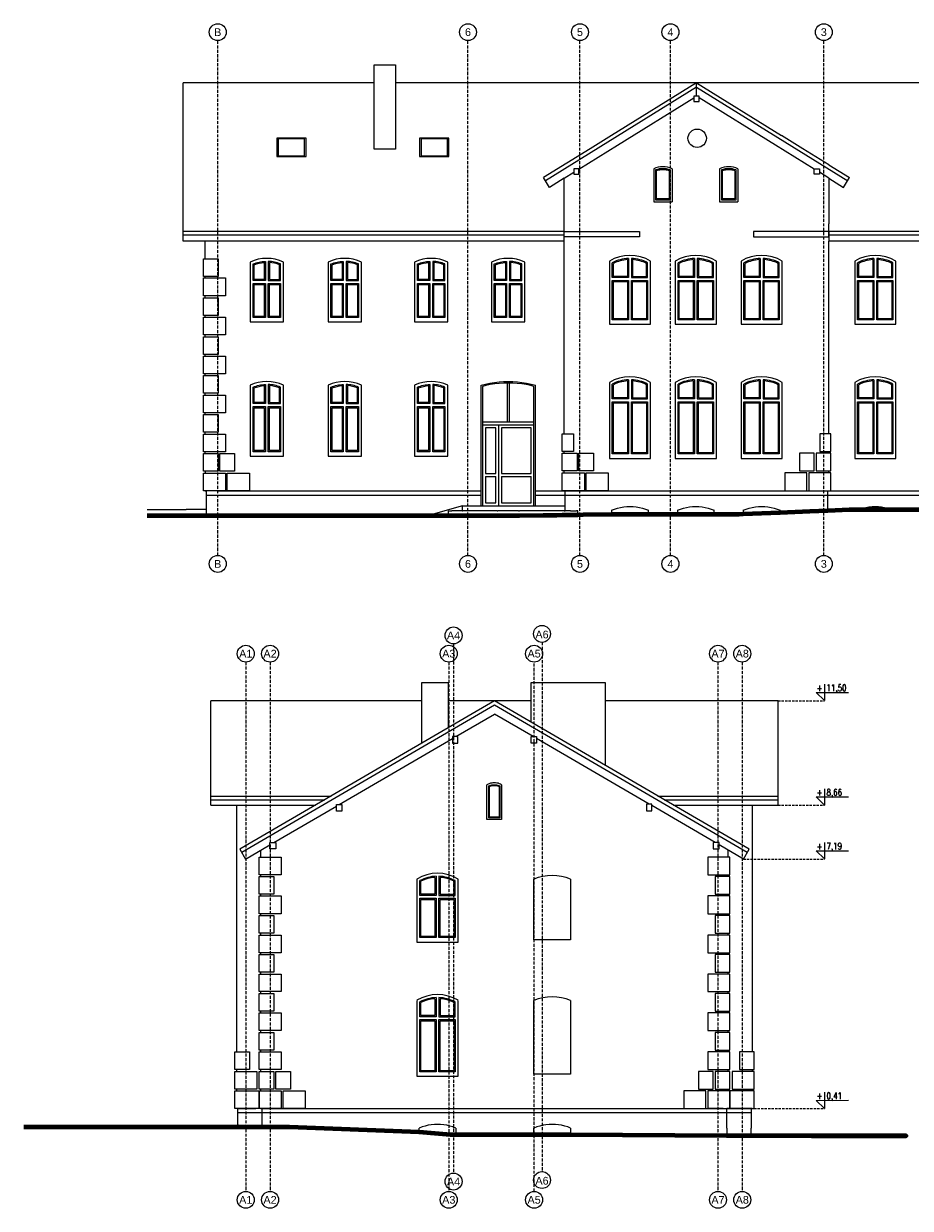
# Model space of a CAD drawing. Header units: inches. Extents: x -8638 to 29969, y -39 to 37625.
# Tile 2 of 18: x 50 to 2461, y 9218 to 12440. Entities that reach past the tile are written whole.
import ezdxf
from ezdxf.enums import TextEntityAlignment as Align

# ---------------------------------------------------------------- set-up
doc = ezdxf.new("R2010")
doc.units = ezdxf.units.IN
doc.header["$MEASUREMENT"] = 0
for name, pattern in [('ArcadiaLine4607182594047786974', [0]), ('DOTX2', [12.7, 0, -12.7]), ('GAP', [3, 2, -0.5, 0, -0.5]), ('HIDDEN', [9.525, 6.35, -3.175])]:
    doc.linetypes.add(name, pattern=pattern)
doc.layers.get('0').update_dxf_attribs({"lineweight": 0})
for name, color, linetype, lineweight in [('AA_ODNOŚNIKI PZT', 242, 'DOTX2', 140), ('AA_STOLARKA DRZW_009', 7, 'Continuous', 0), ('AA_WIDOK_005', 252, 'Continuous', 0), ('AA_WIDOK_009', 7, 'Continuous', 0), ('AA_WYMIAR WYS_50', 7, 'Continuous', 0), ('isa_V9BAE0E40C946046_B19A2E0E40DD480C4L21BAE0E40DD48147Usr', 7, 'Continuous', 25)]:
    doc.layers.add(name, color=color, linetype=linetype, lineweight=lineweight)
doc.layers.add('AA_WIDOK_025', color=150, linetype='Continuous')
doc.styles.add('ArCADiaStyle', font='arial.ttf')
doc.styles.add('ROMANS', font='romans.shx', dxfattribs={"width": 0.8})

# ---------------------------------------------------------------- blocks, each defined once
blk = doc.blocks.new('okno 1')
at = {"layer": 'AA_STOLARKA DRZW_009', "linetype": 'Continuous'}
for points in [[(45.5, 163, 0.21978), (-45.5, 163), (-45.5, 0), (45.5, 0)], [(-37.5, 157.9, -0.084065), (-4, 164.9), (-4, 112.9), (-37.5, 112.9)], [(-34.5, 155.8, -0.071029), (-7, 161.8), (-7, 115.9), (-34.5, 115.9)], [(37.5, 157.9, 0.084065), (4, 164.9), (4, 112.9), (37.5, 112.9)], [(34.5, 155.8, 0.071029), (7, 161.8), (7, 115.9), (34.5, 115.9)]]:
    blk.add_lwpolyline(points, format="xyb", close=True, dxfattribs=at)
for points in [[(-37.5, 12), (-37.5, 104.9), (-4, 104.9), (-4, 12)], [(-34.5, 15), (-34.5, 101.9), (-7, 101.9), (-7, 15)], [(37.5, 12), (4, 12), (4, 104.9), (37.5, 104.9)], [(34.5, 15), (7, 15), (7, 101.9), (34.5, 101.9)]]:
    blk.add_lwpolyline(points, close=True, dxfattribs=at)
blk = doc.blocks.new('okno 2')
at = {"layer": 'AA_STOLARKA DRZW_009', "linetype": 'Continuous'}
for points in [[(45.5, 193, 0.21978), (-45.5, 193), (-45.5, 0), (45.5, 0)], [(-37.5, 187.9, -0.084065), (-4, 194.9), (-4, 142.9), (-37.5, 142.9)], [(37.5, 187.9, 0.084065), (4, 194.9), (4, 142.9), (37.5, 142.9)], [(-34.5, 185.8, -0.071029), (-7, 191.8), (-7, 145.9), (-34.5, 145.9)], [(34.5, 185.8, 0.071029), (7, 191.8), (7, 145.9), (34.5, 145.9)]]:
    blk.add_lwpolyline(points, format="xyb", close=True, dxfattribs=at)
for points in [[(-37.5, 12), (-37.5, 134.9), (-4, 134.9), (-4, 12)], [(-34.5, 15), (-34.5, 131.9), (-7, 131.9), (-7, 15)], [(37.5, 12), (4, 12), (4, 134.9), (37.5, 134.9)], [(34.5, 15), (7, 15), (7, 131.9), (34.5, 131.9)]]:
    blk.add_lwpolyline(points, close=True, dxfattribs=at)
blk = doc.blocks.new('okno 3')
at = {"layer": 'AA_STOLARKA DRZW_009', "linetype": 'Continuous'}
for p, q in [((-56, 171.4), (-56, 0)), ((-48, 126.9), (-48, 167.1)), ((-45, 129.9), (-45, 165.2)), ((-7, 175.8), (-7, 129.9)), ((-4, 178.9), (-4, 126.9)), ((4, 178.9), (4, 126.9)), ((7, 175.8), (7, 129.9)), ((45, 129.9), (45, 165.2)), ((48, 126.9), (48, 167.1)), ((56, 0), (56, 171.4)), ((-7, 129.9), (-45, 129.9)), ((7, 129.9), (45, 129.9)), ((-4, 126.9), (-48, 126.9)), ((4, 126.9), (48, 126.9)), ((-56, 0), (56, 0))]:
    blk.add_line(p, q, dxfattribs=at)
for points in [[(-48, 12), (-48, 118.9), (-4, 118.9), (-4, 12)], [(-45, 15), (-45, 115.9), (-7, 115.9), (-7, 15)], [(48, 12), (4, 12), (4, 118.9), (48, 118.9)], [(45, 15), (7, 15), (7, 115.9), (45, 115.9)]]:
    blk.add_lwpolyline(points, close=True, dxfattribs=at)
for centre, radius, start, end in [((0, 78.5), 108.5, 58.931, 121.069), ((0, 76.5), 102.5, 92.2362, 117.9198), ((0, 76.5), 99.5, 94.0337, 116.8852), ((0, 76.5), 102.5, 62.0802, 87.7638), ((0, 76.5), 99.5, 63.1148, 85.9663)]:
    blk.add_arc(centre, radius, start, end, dxfattribs=at)
blk = doc.blocks.new('okno 4')
at = {"layer": 'AA_STOLARKA DRZW_009', "linetype": 'Continuous'}
for p, q in [((-56, 206.4), (-56, 0)), ((-48, 161.9), (-48, 202.1)), ((-45, 164.9), (-45, 200.2)), ((-7, 210.8), (-7, 164.9)), ((-4, 213.9), (-4, 161.9)), ((4, 213.9), (4, 161.9)), ((7, 210.8), (7, 164.9)), ((45, 164.9), (45, 200.2)), ((48, 161.9), (48, 202.1)), ((56, 0), (56, 206.4)), ((-4, 161.9), (-48, 161.9)), ((-7, 164.9), (-45, 164.9)), ((4, 161.9), (48, 161.9)), ((7, 164.9), (45, 164.9)), ((-56, 0), (56, 0))]:
    blk.add_line(p, q, dxfattribs=at)
for points in [[(-48, 12), (-48, 153.9), (-4, 153.9), (-4, 12)], [(-45, 15), (-45, 150.9), (-7, 150.9), (-7, 15)], [(48, 12), (4, 12), (4, 153.9), (48, 153.9)], [(45, 15), (7, 15), (7, 150.9), (45, 150.9)]]:
    blk.add_lwpolyline(points, close=True, dxfattribs=at)
for centre, radius, start, end in [((0, 113.5), 108.5, 58.931, 121.069), ((0, 111.5), 102.5, 92.2362, 117.9198), ((0, 111.5), 99.5, 94.0337, 116.8852), ((0, 111.5), 102.5, 62.0802, 87.7638), ((0, 111.5), 99.5, 63.1148, 85.9663)]:
    blk.add_arc(centre, radius, start, end, dxfattribs=at)
blk = doc.blocks.new('OKŁADZINA')
for points in [[(0, 583), (0, 631), (40, 631), (40, 583)], [(0, 530), (0, 579), (60, 579), (60, 530)], [(0, 477), (0, 525), (40, 525), (40, 477)], [(0, 424), (0, 472), (60, 472), (60, 424)], [(0, 371), (0, 419), (40, 419), (40, 371)], [(0, 318), (0, 366), (60, 366), (60, 318)], [(0, 265), (0, 313), (40, 313), (40, 265)], [(0, 212), (0, 260), (60, 260), (60, 212)], [(0, 159), (0, 207), (40, 207), (40, 159)], [(0, 106), (0, 154), (60, 154), (60, 106)], [(0, 53), (0, 101), (40, 101), (40, 53)], [(45, 53), (45, 101), (85, 101), (85, 53)], [(0, 0), (0, 48), (60, 48), (60, 0)], [(65, 0), (65, 48), (125, 48), (125, 0)]]:
    blk.add_lwpolyline(points, close=True)
blk = doc.blocks.new('OKŁADZINA 2')
for points in [[(0, 107), (0, 155), (30, 155), (30, 107)], [(0, 54), (0, 102), (40, 102), (40, 54)], [(45, 54), (45, 102), (85, 102), (85, 54)], [(0, 0), (0, 49), (60, 49), (60, 0)], [(65, 0), (65, 49), (125, 49), (125, 0)]]:
    blk.add_lwpolyline(points, close=True)
blk = doc.blocks.new('kota wys. dół')
blk.add_lwpolyline([(2489.2, 1562.6), (2489.2, 1537.4), (2476.6, 1550), (2526.2, 1550)])
at = {"style": 'ROMANS'}
blk.add_attdef('%%P', text='', height=10.5, dxfattribs=at).set_placement((2486.1, 1552.1), align=Align.RIGHT)
blk.add_attdef('0.00', (2492.3, 1552.1), '', height=10.5, dxfattribs=at)

msp = doc.modelspace()

# ---------------------------------------------------------------- linework, layer by layer
at = {"linetype": 'ArcadiaLine4607182594047786974', "lineweight": 0}
for centre in [(578, 12416.7), (1258.5, 12416.7), (1563, 12416.7), (1809, 12416.7), (2226, 12416.7), (578, 10970.3), (1258.5, 10970.3), (1563, 10970.3), (1809, 10970.3), (2226, 10970.3), (1219.3, 10775.9), (1459.8, 10780), (654.3, 10726.2), (720.3, 10726.2), (1206.3, 10726.2), (1438.3, 10726.2), (1938.3, 10726.2), (2004.3, 10726.2), (1219.3, 9290.3), (1459.8, 9294.5), (654.3, 9240.6), (720.3, 9240.6), (1206.3, 9240.6), (1438.3, 9240.6), (1938.3, 9240.6), (2004.3, 9240.6)]:
    msp.add_circle(centre, 23, dxfattribs=at)
at = {"layer": 'AA_ODNOŚNIKI PZT', "color": 0, "linetype": 'Continuous', "lineweight": 80}
for points in [[(386.1, 11102), (492.2, 11102), (547, 11102), (578, 11102), (792.2, 11102), (1092.2, 11102), (1150.7, 11102), (1205.3, 11102), (1214.2, 11102), (1242.3, 11102), (1244, 11102), (1266.1, 11102), (1277.2, 11102), (1337.9, 11102), (1339.8, 11102), (1392.2, 11102), (1396, 11102), (1398.7, 11102.1), (1463.3, 11102.9), (1479.2, 11103.1), (1500, 11103.4), (1515, 11103.6), (1520, 11103.7), (1523, 11103.7), (1537.1, 11103.9), (1552.7, 11104.1), (1553.4, 11104.1), (1557.4, 11104.2), (1572, 11104.4), (1649, 11105.4), (1696.2, 11106), (1749, 11106), (1828, 11106), (1928, 11106), (1996.2, 11106), (2007, 11106.4), (2107, 11110.6), (2188, 11113.9), (2237, 11115.9), (2296.2, 11118.4), (2321.3, 11118.4), (2410.7, 11118.4), (2529.3, 11118.4)], [(2408.2, 9414.9), (2192.7, 9414.9), (2450.4, 9414.9), (2150.4, 9414.9), (2028.6, 9414.9), (1979.6, 9414.9), (1965.6, 9414.9), (1962.6, 9414.9), (1537.6, 9417.9), (1437.6, 9417.9), (1225.6, 9417.9), (1211.3, 9417.9), (1125.6, 9424.4), (773, 9437.9), (747.6, 9437.9), (739.6, 9437.9), (708.6, 9437.9), (705.6, 9437.9), (698.6, 9437.9), (695.6, 9437.9), (681.6, 9437.9), (650.4, 9437.9), (632.6, 9437.9), (624.6, 9437.9), (577.9, 9437.9), (577.9, 9437.9), (577.9, 9437.9), (577.9, 9437.9), (553.8, 9437.9), (553.8, 9437.9), (553.8, 9437.9), (350.4, 9437.9), (50.4, 9437.9)]]:
    msp.add_lwpolyline(points, dxfattribs=at)
at = {"layer": 'AA_STOLARKA DRZW_009', "color": 0, "linetype": 'Continuous'}
for p, q in [((1763.5, 12045.3), (1763.5, 11955.4)), ((1768.5, 12041.9), (1768.5, 11960.4)), ((1771.5, 11963.4), (1771.5, 12039.7)), ((1805.5, 12039.7), (1805.5, 11963.4)), ((1808.5, 11960.4), (1808.5, 12041.9)), ((1813.5, 12045.3), (1813.5, 11955.4)), ((1942.5, 12045.4), (1942.5, 11955.4)), ((1947.5, 12041.9), (1947.5, 11960.4)), ((1950.5, 11963.4), (1950.5, 12039.7)), ((1984.5, 12039.7), (1984.5, 11963.4)), ((1987.5, 11960.4), (1987.5, 12041.9)), ((1992.5, 12045.4), (1992.5, 11955.4)), ((1763.5, 11955.4), (1813.5, 11955.4)), ((1768.5, 11960.4), (1808.5, 11960.4)), ((1805.5, 11963.4), (1771.5, 11963.4)), ((1942.5, 11955.4), (1992.5, 11955.4)), ((1947.5, 11960.4), (1987.5, 11960.4)), ((1984.5, 11963.4), (1950.5, 11963.4)), ((1294, 11456.4), (1306.1, 11459.4)), ((1294, 11169.4), (1294, 11456.4)), ((1307, 11455.5), (1298, 11453.2)), ((1298, 11453.2), (1298, 11356.4)), ((1306.1, 11459.4), (1318.3, 11461.9)), ((1319, 11458), (1307, 11455.5)), ((1318.3, 11461.9), (1330.6, 11463.8)), ((1331.2, 11459.9), (1319, 11458)), ((1330.6, 11463.8), (1343, 11465.2)), ((1343.4, 11461.3), (1331.2, 11459.9)), ((1343, 11465.2), (1355.5, 11466.1)), ((1355.7, 11462.1), (1343.4, 11461.3)), ((1355.5, 11466.1), (1368, 11466.4)), ((1365, 11462.3), (1355.7, 11462.1)), ((1368, 11462.4), (1365, 11462.3)), ((1365, 11462.3), (1365, 11356.4)), ((1368, 11466.4), (1380.5, 11466.1)), ((1371, 11462.3), (1368, 11462.4)), ((1380.3, 11462.1), (1371, 11462.3)), ((1371, 11356.4), (1371, 11462.3)), ((1392.6, 11461.3), (1380.3, 11462.1)), ((1380.5, 11466.1), (1392.9, 11465.2)), ((1404.8, 11459.9), (1392.6, 11461.3)), ((1392.9, 11465.2), (1405.3, 11463.8)), ((1416.9, 11458), (1404.8, 11459.9)), ((1405.3, 11463.8), (1417.6, 11461.9)), ((1429, 11455.5), (1416.9, 11458)), ((1417.6, 11461.9), (1429.9, 11459.4)), ((1438, 11453.2), (1429, 11455.5)), ((1429.9, 11459.4), (1442, 11456.4)), ((1438, 11356.4), (1438, 11453.2)), ((1442, 11169.4), (1442, 11456.4)), ((1298, 11356.4), (1365, 11356.4)), ((1298, 11356.4), (1298, 11348.4)), ((1298, 11348.4), (1342, 11348.4)), ((1298, 11348.4), (1298, 11128.4)), ((1342, 11348.4), (1438, 11348.4)), ((1342, 11128.4), (1342, 11348.4)), ((1365, 11356.4), (1371, 11356.4)), ((1371, 11356.4), (1438, 11356.4)), ((1438, 11348.4), (1438, 11356.4)), ((1438, 11128.4), (1438, 11348.4)), ((1306, 11340.4), (1306, 11216.4)), ((1334, 11340.4), (1306, 11340.4)), ((1334, 11216.4), (1334, 11340.4)), ((1430, 11340.4), (1350, 11340.4)), ((1350, 11340.4), (1350, 11216.4)), ((1430, 11216.4), (1430, 11340.4)), ((1306, 11216.4), (1334, 11216.4)), ((1350, 11216.4), (1430, 11216.4)), ((1306, 11208.4), (1334, 11208.4)), ((1306, 11208.4), (1306, 11136.4)), ((1334, 11136.4), (1334, 11208.4)), ((1350, 11208.4), (1430, 11208.4)), ((1350, 11208.4), (1350, 11136.4)), ((1430, 11136.4), (1430, 11208.4)), ((1294, 11128.4), (1294, 11169.4)), ((1442, 11128.4), (1442, 11169.4)), ((1306, 11136.4), (1334, 11136.4)), ((1350, 11136.4), (1430, 11136.4)), ((1313.1, 10371.4), (1309.9, 10369.9)), ((1309.9, 10338.9), (1309.9, 10369.9)), ((1316.3, 10372.6), (1313.1, 10371.4)), ((1314.9, 10366.7), (1315.1, 10366.8)), ((1314.9, 10366.7), (1315.1, 10366.8)), ((1314.9, 10366.7), (1314.9, 10338.9)), ((1314.9, 10366.4), (1314.9, 10366.7)), ((1314.9, 10279.9), (1314.9, 10366.4)), ((1315.1, 10366.8), (1317.9, 10367.9)), ((1315.1, 10366.8), (1317.9, 10367.9)), ((1319.6, 10373.6), (1316.3, 10372.6)), ((1316.9, 10365.4), (1318.6, 10366)), ((1316.9, 10338.9), (1316.9, 10365.4)), ((1317.9, 10367.9), (1320.8, 10368.8)), ((1317.9, 10367.9), (1320.8, 10368.8)), ((1318.6, 10366), (1321.3, 10366.8)), ((1323, 10374.3), (1319.6, 10373.6)), ((1320.8, 10368.8), (1323.8, 10369.4)), ((1320.8, 10368.8), (1323.8, 10369.4)), ((1321.3, 10366.8), (1324.2, 10367.4)), ((1326.5, 10374.7), (1323, 10374.3)), ((1323.8, 10369.4), (1326.9, 10369.7)), ((1323.8, 10369.4), (1326.9, 10369.7)), ((1324.2, 10367.4), (1327, 10367.7)), ((1329.9, 10374.9), (1326.5, 10374.7)), ((1326.9, 10369.7), (1329.9, 10369.9)), ((1326.9, 10369.7), (1329.9, 10369.9)), ((1327, 10367.7), (1329.9, 10367.9)), ((1333.4, 10374.7), (1329.9, 10374.9)), ((1329.9, 10369.9), (1333, 10369.7)), ((1329.9, 10369.9), (1333, 10369.7)), ((1329.9, 10367.9), (1332.8, 10367.7)), ((1332.8, 10367.7), (1335.7, 10367.4)), ((1333, 10369.7), (1336, 10369.4)), ((1333, 10369.7), (1336, 10369.4)), ((1336.9, 10374.3), (1333.4, 10374.7)), ((1335.7, 10367.4), (1338.5, 10366.8)), ((1336, 10369.4), (1339, 10368.8)), ((1336, 10369.4), (1339, 10368.8)), ((1340.2, 10373.6), (1336.9, 10374.3)), ((1338.5, 10366.8), (1341.3, 10366)), ((1339, 10368.8), (1342, 10367.9)), ((1339, 10368.8), (1342, 10367.9)), ((1343.6, 10372.6), (1340.2, 10373.6)), ((1341.3, 10366), (1342.9, 10365.4)), ((1342, 10367.9), (1344.8, 10366.8)), ((1342, 10367.9), (1344.8, 10366.8)), ((1342.9, 10365.4), (1342.9, 10338.9)), ((1346.8, 10371.4), (1343.6, 10372.6)), ((1344.8, 10366.8), (1344.9, 10366.7)), ((1344.9, 10366.7), (1344.9, 10338.9)), ((1349.9, 10369.9), (1346.8, 10371.4)), ((1349.9, 10369.9), (1349.9, 10338.9)), ((1309.9, 10274.9), (1309.9, 10338.9)), ((1314.9, 10279.9), (1314.9, 10338.9)), ((1316.9, 10281.9), (1316.9, 10338.9)), ((1342.9, 10338.9), (1342.9, 10281.9)), ((1344.9, 10338.9), (1344.9, 10279.9)), ((1349.9, 10338.9), (1349.9, 10274.9)), ((1344.9, 10279.9), (1314.9, 10279.9)), ((1344.9, 10279.9), (1314.9, 10279.9)), ((1342.9, 10281.9), (1316.9, 10281.9)), ((1349.9, 10274.9), (1309.9, 10274.9))]:
    msp.add_line(p, q, dxfattribs=at)
for points in [[(818.4, 12128.4), (738.4, 12128.4), (738.4, 12078.4), (818.4, 12078.4)], [(814.4, 12126.4), (742.4, 12126.4), (742.4, 12080.4), (814.4, 12080.4)], [(1206.8, 12128.4), (1126.8, 12128.4), (1126.8, 12078.4), (1206.8, 12078.4)], [(1202.8, 12126.4), (1130.8, 12126.4), (1130.8, 12080.4), (1202.8, 12080.4)]]:
    msp.add_lwpolyline(points, close=True, dxfattribs=at)
for centre, radius, start, end in [((1788.5, 11985.7), 64.7, 67.2633, 112.7367), ((1788.5, 11985.7), 59.7, 70.4214, 109.5786), ((1788.5, 11985.7), 56.7, 72.5478, 107.4522), ((1967.5, 11985.7), 64.7, 67.2633, 112.7367), ((1967.5, 11985.7), 59.7, 70.4214, 109.5786), ((1967.5, 11985.7), 56.7, 72.5478, 107.4522)]:
    msp.add_arc(centre, radius, start, end, dxfattribs=at)
at = {"layer": 'AA_WIDOK_005', "color": 0}
for p, q in [((547, 11157.4), (1294, 11157.4)), ((1442, 11157.4), (3201, 11157.4)), ((2028.6, 9476.9), (632.6, 9476.9))]:
    msp.add_line(p, q, dxfattribs=at)
for points in [[(664.6, 9594.9), (624.6, 9594.9), (624.6, 9642.9), (664.6, 9642.9)], [(1996.6, 9594.9), (2036.6, 9594.9), (2036.6, 9642.9), (1996.6, 9642.9)], [(624.6, 9589.9), (684.6, 9589.9), (684.6, 9541.9), (624.6, 9541.9)], [(2036.6, 9589.9), (1976.6, 9589.9), (1976.6, 9541.9), (2036.6, 9541.9)], [(624.6, 9488.9), (624.6, 9536.9), (690.6, 9536.9), (690.6, 9488.9)], [(2036.6, 9488.9), (2036.6, 9536.9), (1970.6, 9536.9), (1970.6, 9488.9)]]:
    msp.add_lwpolyline(points, close=True, dxfattribs=at)
at = {"layer": 'AA_WIDOK_009', "color": 0}
for points in [[(1520, 11874.9), (1725, 11874.9), (1725, 11859.9), (1520, 11859.9)], [(2240, 11874.9), (2035, 11874.9), (2035, 11859.9), (2240, 11859.9)], [(690.6, 10124.9), (690.6, 10172.9), (750.6, 10172.9), (750.6, 10124.9)], [(1970.6, 10124.9), (1970.6, 10172.9), (1910.6, 10172.9), (1910.6, 10124.9)]]:
    msp.add_lwpolyline(points, close=True, dxfattribs=at)
at = {"layer": 'AA_WIDOK_025', "color": 0}
for p, q in [((1003, 12278.8), (484, 12278.8)), ((484, 11848.2), (484, 12278.8)), ((1880, 12278.8), (1061, 12278.8)), ((1880, 12278.8), (1648.7, 12135.5)), ((1880, 12278.8), (2111.3, 12135.5)), ((1880, 12242.4), (1880, 12278.8)), ((2508, 12278.8), (1880, 12278.8)), ((1880, 12267.1), (1469, 12012.5)), ((1880, 12267.1), (2291, 12012.5)), ((1665, 12109.2), (1873, 12238)), ((2095, 12109.2), (1887, 12238)), ((1648.7, 12135.5), (1590.8, 12099.7)), ((2169.2, 12099.7), (2111.3, 12135.5)), ((1590.8, 12099.7), (1463.7, 12021)), ((1560, 12044.1), (1665, 12109.2)), ((2200, 12044.1), (2095, 12109.2)), ((2240, 12055.8), (2169.2, 12099.7)), ((2240, 12055.8), (2296.3, 12021)), ((1480, 11994.6), (1463.7, 12021)), ((1520, 12019.4), (1480, 11994.6)), ((1520, 12019.4), (1546, 12035.5)), ((1520, 11878.4), (1520, 12019.4)), ((2240, 12019.4), (2214, 12035.5)), ((2240, 12019.4), (2279.9, 11994.6)), ((2240, 12019.4), (2240, 11902.8)), ((2279.9, 11994.6), (2296.3, 12021)), ((2240, 11902.8), (2240, 11895.4)), ((2240, 11878.4), (2240, 11895.4)), ((1520, 11874.9), (484, 11874.9)), ((1520, 11864.9), (484, 11864.9)), ((544, 11874.9), (544, 11874.9)), ((1520, 11874.9), (1520, 11878.4)), ((1520, 11848.2), (1520, 11874.9)), ((2240, 11874.9), (2240, 11878.4)), ((2240, 11874.9), (2240, 11865.4)), ((3264, 11874.9), (2240, 11874.9)), ((2240, 11865.4), (2240, 11848.2)), ((3264, 11864.9), (2240, 11864.9)), ((1520, 11848.2), (484, 11848.2)), ((578, 11848.2), (544, 11848.2)), ((544, 11801.4), (544, 11848.2)), ((1520, 11324.4), (1520, 11848.2)), ((3152, 11848.2), (2240, 11848.2)), ((2240, 11324.4), (2240, 11848.2)), ((544, 11801.4), (544, 11800.4)), ((544, 11748.4), (544, 11752.4)), ((544, 11694.4), (544, 11699.4)), ((544, 11641.4), (544, 11646.4)), ((544, 11588.4), (544, 11593.4)), ((544, 11535.4), (544, 11540.4)), ((544, 11482.4), (544, 11487.4)), ((544, 11429.4), (544, 11434.4)), ((544, 11376.4), (544, 11381.4)), ((544, 11323.4), (544, 11328.4)), ((544, 11270.4), (544, 11275.4)), ((1520, 11271.4), (1520, 11276.4)), ((2240, 11271.4), (2240, 11276.4)), ((544, 11222.4), (544, 11217.4)), ((1520, 11218.4), (1520, 11223.4)), ((2240, 11218.4), (2240, 11223.4)), ((544, 11169.4), (547, 11169.4)), ((578, 11169.4), (547, 11169.4)), ((547, 11169.4), (547, 11118.4)), ((578, 11169.4), (1294, 11169.4)), ((1442, 11169.4), (1500, 11169.4)), ((1500, 11169.4), (1520, 11169.4)), ((1520, 11169.4), (1523, 11169.4)), ((1523, 11169.4), (1572, 11169.4)), ((1523, 11128.4), (1523, 11169.4)), ((1572, 11169.4), (2188, 11169.4)), ((2188, 11169.4), (2237, 11169.4)), ((2237, 11169.4), (2240, 11169.4)), ((2237, 11121.3), (2237, 11169.4)), ((2240, 11169.4), (3152, 11169.4)), ((386.1, 11118.4), (492.2, 11118.4)), ((547, 11118.4), (492.2, 11118.4)), ((547, 11118.4), (547, 11102)), ((1244, 11128.4), (1150.7, 11102)), ((1244, 11114.4), (1244, 11128.4)), ((1244, 11128.4), (1523, 11128.4)), ((1523, 11114.4), (1523, 11128.4)), ((1649, 11116.4), (1657, 11119.4)), ((1649, 11116.4), (1649, 11105.4)), ((1657, 11119.4), (1665.2, 11121.9)), ((1665.2, 11121.9), (1673.5, 11123.8)), ((1673.5, 11123.8), (1681.9, 11125.2)), ((1681.9, 11125.2), (1690.4, 11126.1)), ((1690.4, 11126.1), (1699, 11126.4)), ((1699, 11126.4), (1707.5, 11126.1)), ((1707.5, 11126.1), (1716, 11125.2)), ((1716, 11125.2), (1724.5, 11123.8)), ((1724.5, 11123.8), (1732.8, 11121.9)), ((1732.8, 11121.9), (1741, 11119.4)), ((1741, 11119.4), (1749, 11116.4)), ((1749, 11106), (1749, 11116.4)), ((1828, 11116.4), (1836, 11119.4)), ((1828, 11116.4), (1828, 11106)), ((1836, 11119.4), (1844.2, 11121.9)), ((1844.2, 11121.9), (1852.5, 11123.8)), ((1852.5, 11123.8), (1860.9, 11125.2)), ((1860.9, 11125.2), (1869.4, 11126.1)), ((1869.4, 11126.1), (1878, 11126.4)), ((1878, 11126.4), (1886.5, 11126.1)), ((1886.5, 11126.1), (1895, 11125.2)), ((1895, 11125.2), (1903.5, 11123.8)), ((1903.5, 11123.8), (1911.8, 11121.9)), ((1911.8, 11121.9), (1920, 11119.4)), ((1920, 11119.4), (1928, 11116.4)), ((1928, 11106), (1928, 11116.4)), ((2007, 11116.4), (2015, 11119.4)), ((2007, 11116.4), (2007, 11106.7)), ((2015, 11119.4), (2023.2, 11121.9)), ((2023.2, 11121.9), (2031.5, 11123.8)), ((2031.5, 11123.8), (2039.9, 11125.2)), ((2039.9, 11125.2), (2048.4, 11126.1)), ((2048.4, 11126.1), (2057, 11126.4)), ((2057, 11126.4), (2065.5, 11126.1)), ((2065.5, 11126.1), (2074, 11125.2)), ((2074, 11125.2), (2082.5, 11123.8)), ((2082.5, 11123.8), (2090.8, 11121.9)), ((2090.8, 11121.9), (2099, 11119.4)), ((2099, 11119.4), (2107, 11116.4)), ((2107, 11113), (2107, 11116.4)), ((2237, 11115.9), (2237, 11121.3)), ((2321.3, 11118.4), (2324, 11119.4)), ((2324, 11119.4), (2332.2, 11121.9)), ((2332.2, 11121.9), (2340.5, 11123.8)), ((2340.5, 11123.8), (2348.9, 11125.2)), ((2348.9, 11125.2), (2357.4, 11126.1)), ((2357.4, 11126.1), (2366, 11126.4)), ((2366, 11126.4), (2374.5, 11126.1)), ((2374.5, 11126.1), (2383, 11125.2)), ((2383, 11125.2), (2391.5, 11123.8)), ((2391.5, 11123.8), (2399.8, 11121.9)), ((2399.8, 11121.9), (2408, 11119.4)), ((2408, 11119.4), (2410.7, 11118.4)), ((547, 11102), (547, 11101.2)), ((1205.3, 11114.4), (1214.2, 11114.4)), ((1205.3, 11102), (1205.3, 11114.4)), ((1242.3, 11114.4), (1214.2, 11114.4)), ((1242.3, 11114.4), (1244, 11114.4)), ((1266.1, 11114.4), (1244, 11114.4)), ((1277.2, 11114.4), (1266.1, 11114.4)), ((1337.9, 11114.4), (1277.2, 11114.4)), ((1337.9, 11114.4), (1339.8, 11114.4)), ((1396, 11114.4), (1339.8, 11114.4)), ((1396, 11114.4), (1398.7, 11114.4)), ((1463.3, 11114.4), (1398.7, 11114.4)), ((1479.2, 11114.4), (1463.3, 11114.4)), ((1500, 11114.4), (1479.2, 11114.4)), ((1515, 11114.4), (1500, 11114.4)), ((1520, 11114.4), (1515, 11114.4)), ((1520, 11114.4), (1523, 11114.4)), ((1537.1, 11114.4), (1523, 11114.4)), ((1537.1, 11114.4), (1552.7, 11114.4)), ((1552.7, 11114.4), (1553.4, 11114.4)), ((1557.4, 11114.4), (1553.4, 11114.4)), ((1557.4, 11104.2), (1557.4, 11114.4)), ((1996.2, 11106), (2007, 11106.4)), ((2007, 11106.7), (2007, 11106.4)), ((2107, 11110.6), (2107, 11113)), ((559.6, 10314.1), (559.6, 10598.3)), ((1132.6, 10598.3), (559.6, 10598.3)), ((1430.6, 10598.3), (1204.6, 10598.3)), ((2101.6, 10598.3), (1631.6, 10598.3)), ((2101.6, 10314.1), (2101.6, 10598.3)), ((1225.6, 10500.7), (1330.6, 10561.9)), ((1435.6, 10500.7), (1330.6, 10561.9)), ((908.5, 10316), (1216.6, 10495.5)), ((1750.8, 10317.2), (1444.6, 10495.5)), ((559.6, 10338.9), (886.1, 10338.9)), ((559.6, 10328.9), (868.9, 10328.9)), ((559.6, 10314.1), (843.6, 10314.1)), ((730.4, 10212.3), (901.1, 10311.7)), ((1930.8, 10212.3), (1758.1, 10312.9)), ((1775.1, 10338.9), (2101.6, 10338.9)), ((1792.3, 10328.9), (2101.6, 10328.9)), ((2031.6, 10314.1), (2031.6, 9642.9)), ((638.2, 10194.5), (653.8, 10167.7)), ((653.8, 10167.7), (719.6, 10206)), ((695.6, 10172.9), (695.6, 10192.1)), ((2007.4, 10167.7), (1941.6, 10206)), ((1965.6, 10172.9), (1965.6, 10192.1)), ((2007.4, 10167.7), (2023, 10194.5)), ((695.6, 10119.9), (695.6, 10124.9)), ((1965.6, 10119.9), (1965.6, 10124.9)), ((1437.6, 9947.9), (1437.6, 10112.9)), ((1537.6, 10112.9), (1537.6, 9947.9)), ((695.6, 10067.9), (695.6, 10071.9)), ((1965.6, 10067.9), (1965.6, 10071.9)), ((695.6, 10013.9), (695.6, 10018.9)), ((1965.6, 10013.9), (1965.6, 10018.9)), ((695.6, 9960.9), (695.6, 9965.9)), ((1965.6, 9960.9), (1965.6, 9965.9)), ((1537.6, 9947.9), (1437.6, 9947.9)), ((695.6, 9907.9), (695.6, 9912.9)), ((1965.6, 9907.9), (1965.6, 9912.9)), ((695.6, 9854.9), (695.6, 9859.9)), ((1965.6, 9854.9), (1965.6, 9859.9)), ((695.6, 9801.9), (695.6, 9806.9)), ((1965.6, 9801.9), (1965.6, 9806.9)), ((1437.6, 9582.9), (1437.6, 9782.9)), ((1537.6, 9782.9), (1537.6, 9582.9)), ((695.6, 9748.9), (695.6, 9753.9)), ((1965.6, 9748.9), (1965.6, 9753.9)), ((695.6, 9695.9), (695.6, 9700.9)), ((1965.6, 9695.9), (1965.6, 9700.9)), ((695.6, 9642.9), (695.6, 9647.9)), ((1965.6, 9642.9), (1965.6, 9647.9)), ((695.6, 9589.9), (695.6, 9594.9)), ((1537.6, 9582.9), (1437.6, 9582.9)), ((1965.6, 9589.9), (1965.6, 9594.9)), ((2031.6, 9594.9), (2031.6, 9589.9)), ((695.6, 9536.9), (695.6, 9541.9)), ((1965.6, 9536.9), (1965.6, 9541.9)), ((2031.6, 9541.9), (2031.6, 9536.9)), ((632.6, 9488.9), (629.6, 9488.9)), ((632.6, 9488.9), (681.6, 9488.9)), ((632.6, 9447.9), (632.6, 9488.9)), ((695.6, 9488.9), (681.6, 9488.9)), ((695.6, 9488.9), (1464.6, 9488.9)), ((698.6, 9437.9), (698.6, 9488.9)), ((1464.6, 9488.9), (1913.6, 9488.9)), ((1921.6, 9488.9), (1913.6, 9488.9)), ((1952.6, 9488.9), (1921.6, 9488.9)), ((1952.6, 9488.9), (1955.6, 9488.9)), ((1955.6, 9488.9), (1962.6, 9488.9)), ((1965.6, 9488.9), (1962.6, 9488.9)), ((1962.6, 9452.9), (1962.6, 9488.9)), ((2028.6, 9488.9), (1965.6, 9488.9)), ((2031.6, 9488.9), (2028.6, 9488.9)), ((2028.6, 9488.9), (2028.6, 9436.8)), ((632.6, 9445.9), (632.6, 9447.9)), ((632.6, 9445.9), (632.6, 9440.8)), ((632.6, 9440.8), (632.6, 9437.9)), ((1141.8, 9441.4), (1133.6, 9438.9)), ((1150.1, 9443.4), (1141.8, 9441.4)), ((1158.5, 9444.8), (1150.1, 9443.4)), ((1167.1, 9445.6), (1158.5, 9444.8)), ((1175.6, 9445.9), (1167.1, 9445.6)), ((1184.1, 9445.6), (1175.6, 9445.9)), ((1192.7, 9444.8), (1184.1, 9445.6)), ((1201.1, 9443.4), (1192.7, 9444.8)), ((1209.4, 9441.4), (1201.1, 9443.4)), ((1217.6, 9438.9), (1209.4, 9441.4)), ((1453.8, 9441.4), (1445.6, 9438.9)), ((1462.1, 9443.4), (1453.8, 9441.4)), ((1464.6, 9443.8), (1462.1, 9443.4)), ((1470.5, 9444.8), (1464.6, 9443.8)), ((1479.1, 9445.6), (1470.5, 9444.8)), ((1487.6, 9445.9), (1479.1, 9445.6)), ((1496.1, 9445.6), (1487.6, 9445.9)), ((1504.7, 9444.8), (1496.1, 9445.6)), ((1513.1, 9443.4), (1504.7, 9444.8)), ((1521.4, 9441.4), (1513.1, 9443.4)), ((1529.6, 9438.9), (1521.4, 9441.4)), ((1962.6, 9452.2), (1962.6, 9452.9)), ((1962.6, 9445.9), (1962.6, 9452.2)), ((1962.6, 9436.8), (1962.6, 9445.9)), ((1133.6, 9438.9), (1125.6, 9435.9)), ((1125.6, 9424.4), (1125.6, 9435.9)), ((1225.6, 9435.9), (1217.6, 9438.9)), ((1225.6, 9435.9), (1225.6, 9417.9)), ((1445.6, 9438.9), (1437.6, 9435.9)), ((1437.6, 9417.9), (1437.6, 9435.9)), ((1537.6, 9435.9), (1529.6, 9438.9)), ((1537.6, 9435.9), (1537.6, 9434.9)), ((1537.6, 9434.9), (1537.6, 9417.9)), ((1962.6, 9435.9), (1962.6, 9436.8)), ((1962.6, 9435.9), (1962.6, 9417.9)), ((1962.6, 9417.9), (1962.6, 9414.9)), ((2028.6, 9436.8), (2028.6, 9435.9)), ((2028.6, 9414.9), (2028.6, 9435.9))]:
    msp.add_line(p, q, dxfattribs=at)
for points in [[(1003, 12278.8), (1003, 12328.2), (1061, 12328.2), (1061, 12278.8)], [(1061, 12278.8), (1061, 12098.8), (1003, 12098.8), (1003, 12278.8)], [(1132.6, 10482.4), (1132.6, 10647.8), (1204.6, 10647.8), (1204.6, 10524.4)], [(1430.6, 10539.5), (1430.6, 10647.8), (1631.6, 10647.8), (1631.6, 10422.4)], [(2023, 10194.5), (1330.6, 10597.8), (638.2, 10194.5)], [(2018, 10185.8), (1330.6, 10586.2), (643.2, 10185.8)], [(629.6, 9642.9), (629.6, 9782.9), (629.6, 9792.9), (629.6, 9947.9), (629.6, 10112.9), (629.6, 10122.9), (629.6, 10274.9), (629.6, 10314.1)], [(1817.6, 10314.1), (2101.6, 10314.1), (2101.6, 10314.1), (2101.6, 10314.1), (2101.6, 10314.1), (2101.6, 10314.1), (2101.6, 10314.1), (2101.6, 10314.1), (2101.6, 10314.1), (2101.6, 10314.1), (2101.6, 10314.1)], [(629.6, 9589.9), (629.6, 9594.9)], [(629.6, 9536.9), (629.6, 9541.9)]]:
    msp.add_lwpolyline(points, dxfattribs=at)
for points in [[(1873, 12228.4), (1887, 12228.4), (1887, 12242.4), (1873, 12242.4)], [(1546, 12030.7), (1560, 12030.7), (1560, 12044.7), (1546, 12044.7)], [(2214, 12030.7), (2200, 12030.7), (2200, 12044.7), (2214, 12044.7)], [(1216.6, 10482.7), (1230.6, 10482.7), (1230.6, 10500.7), (1216.6, 10500.7)], [(1444.6, 10482.7), (1430.6, 10482.7), (1430.6, 10500.7), (1444.6, 10500.7)], [(915.1, 10298), (901.1, 10298), (901.1, 10316), (915.1, 10316)], [(1744.1, 10299.2), (1758.1, 10299.2), (1758.1, 10317.2), (1744.1, 10317.2)], [(735.6, 10195.3), (719.6, 10195.3), (719.6, 10212.3), (735.6, 10212.3)], [(1925.6, 10195.3), (1941.6, 10195.3), (1941.6, 10212.3), (1925.6, 10212.3)]]:
    msp.add_lwpolyline(points, close=True, dxfattribs=at)
msp.add_circle((1881.7, 12128.1), 25, dxfattribs=at)
for centre in [(1487.6, 9992.5), (1487.6, 9662.5)]:
    msp.add_arc(centre, 130.3, 67.4355, 112.5645, dxfattribs=at)
at = {"layer": 'AA_WYMIAR WYS_50', "color": 0, "linetype": 'HIDDEN', "transparency": 33554687}
for points in [[(2101.6, 10598.3), (2227.8, 10598.3)], [(2101.6, 10314.1), (2227.8, 10314.1)], [(2007.4, 10167.7), (2227.8, 10167.7)], [(2036.6, 9488.9), (2227.8, 9488.9)]]:
    msp.add_lwpolyline(points, dxfattribs=at)
at = {"layer": 'isa_V9BAE0E40C946046_B19A2E0E40DD480C4L21BAE0E40DD48147Usr', "linetype": 'GAP', "lineweight": 0, "ltscale": 4}
for p, q in [((578, 10993.3), (578, 12393.7)), ((1258.5, 10993.3), (1258.5, 12393.7)), ((1563, 10993.3), (1563, 12393.7)), ((1809, 10993.3), (1809, 12393.7)), ((2226, 10993.3), (2226, 12393.7)), ((1219.3, 10752.9), (1219.3, 9313.3)), ((1459.8, 10757), (1459.8, 9317.5)), ((654.3, 10703.2), (654.3, 9263.6)), ((720.3, 10703.2), (720.3, 9263.6)), ((1206.3, 10703.2), (1206.3, 9263.6)), ((1438.3, 9263.6), (1438.3, 10703.2)), ((1938.3, 10703.2), (1938.3, 9263.6)), ((2004.3, 10703.2), (2004.3, 9263.6))]:
    msp.add_line(p, q, dxfattribs=at)

# ---------------------------------------------------------------- block references
at = {"color": 0, "rotation": 360}
for name, p in [('okno 3', (1175.6, 9941.9)), ('okno 4', (1175.6, 9576.9))]:
    msp.add_blockref(name, p, dxfattribs=at)
at = {"layer": 'AA_STOLARKA DRZW_009', "color": 0, "linetype": 'Continuous'}
for name, p in [('okno 1', (711.5, 11628.4)), ('okno 1', (923.5, 11628.4)), ('okno 1', (1158.5, 11628.4)), ('okno 1', (1367.5, 11628.4)), ('okno 3', (1699, 11622.4)), ('okno 3', (1878, 11622.4)), ('okno 3', (2057, 11622.4)), ('okno 3', (2366, 11622.4)), ('okno 4', (1699, 11257.4)), ('okno 4', (1878, 11257.4)), ('okno 4', (2057, 11257.4)), ('okno 4', (2366, 11257.4)), ('okno 2', (711.5, 11263.4)), ('okno 2', (923.5, 11263.4)), ('okno 2', (1158.5, 11263.4))]:
    msp.add_blockref(name, p, dxfattribs=at)
at = {"layer": 'AA_WIDOK_009', "color": 0}
for name, p in [('OKŁADZINA', (539, 11169.4)), ('OKŁADZINA 2', (1515, 11169.4))]:
    msp.add_blockref(name, p, dxfattribs=at)
at = {"layer": 'AA_WIDOK_009', "color": 0, "xscale": -1}
for name, p in [('OKŁADZINA 2', (2245, 11169.4)), ('OKŁADZINA', (1970.6, 9488.9))]:
    msp.add_blockref(name, p, dxfattribs=at)
at = {"layer": 'AA_WIDOK_009', "color": 0, "rotation": 360}
msp.add_blockref('OKŁADZINA', (690.6, 9488.9), dxfattribs=at)
at = {"layer": 'AA_WYMIAR WYS_50', "color": 0, "transparency": 33554687}
ref = msp.add_blockref('kota wys. dół', (-2171.1, 7876.1), dxfattribs=dict(at, xscale=1.768188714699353, yscale=1.768188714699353, zscale=1.768188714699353, rotation=0.05060205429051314))
ref.add_attrib('%%P', '+', dxfattribs={"layer": '0', "height": 17.7, "rotation": 0.0506, "style": 'ROMANS', "width": 0.8}).set_placement((2222.3, 10624.3), align=Align.RIGHT)
ref.add_attrib('0.00', '11,50', (2233.3, 10624.3), dxfattribs={"layer": '0', "height": 17.68, "rotation": 0.0506, "style": 'ROMANS', "width": 0.8})
ref = msp.add_blockref('kota wys. dół', (-2171.1, 7591.9), dxfattribs=dict(at, xscale=1.768188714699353, yscale=1.768188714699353, zscale=1.768188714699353, rotation=0.05060205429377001))
ref.add_attrib('%%P', '+', dxfattribs={"layer": '0', "height": 17.7, "rotation": 0.0506, "style": 'ROMANS', "width": 0.8}).set_placement((2222.3, 10340.1), align=Align.RIGHT)
ref.add_attrib('0.00', '8,66', (2233.3, 10340.1), dxfattribs={"layer": '0', "height": 17.68, "rotation": 0.0506, "style": 'ROMANS', "width": 0.8})
ref = msp.add_blockref('kota wys. dół', (-2171.1, 7445.5), dxfattribs=dict(at, xscale=1.768188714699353, yscale=1.768188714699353, zscale=1.768188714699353, rotation=0.05060205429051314))
ref.add_attrib('%%P', '+', dxfattribs={"layer": '0', "height": 17.7, "rotation": 0.0506, "style": 'ROMANS', "width": 0.8}).set_placement((2222.3, 10193.7), align=Align.RIGHT)
ref.add_attrib('0.00', '7,19', (2233.3, 10193.7), dxfattribs={"layer": '0', "height": 17.68, "rotation": 0.0506, "style": 'ROMANS', "width": 0.8})
ref = msp.add_blockref('kota wys. dół', (-2171.1, 6766.7), dxfattribs=dict(at, xscale=1.768188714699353, yscale=1.768188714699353, zscale=1.768188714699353, rotation=0.05060205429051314))
ref.add_attrib('%%P', '+', dxfattribs={"layer": '0', "height": 17.7, "rotation": 0.0506, "style": 'ROMANS', "width": 0.8}).set_placement((2222.3, 9514.9), align=Align.RIGHT)
ref.add_attrib('0.00', '0,41', (2233.3, 9514.9), dxfattribs={"layer": '0', "height": 17.68, "rotation": 0.0506, "style": 'ROMANS', "width": 0.8})

# ---------------------------------------------------------------- texts
at = {"linetype": 'Continuous', "lineweight": 0, "char_height": 21, "attachment_point": 5, "style": 'ArCADiaStyle'}
for s, insert in [('B', (578, 12416.7)), ('6', (1258.5, 12416.7)), ('5', (1563, 12416.7)), ('4', (1809, 12416.7)), ('3', (2226, 12416.7)), ('B', (578, 10970.3)), ('6', (1258.5, 10970.3)), ('5', (1563, 10970.3)), ('4', (1809, 10970.3)), ('3', (2226, 10970.3)), ('A6', (1459.8, 10778.1)), ('A1', (654.3, 10726.2)), ('A2', (720.3, 10726.2)), ('A3', (1206.3, 10726.2)), ('A5', (1438.3, 10726.2)), ('A7', (1938.3, 10726.2)), ('A8', (2004.3, 10726.2)), ('A6', (1459.8, 9292.5)), ('A1', (654.3, 9240.6)), ('A2', (720.3, 9240.6)), ('A3', (1206.3, 9240.6)), ('A5', (1438.3, 9240.6)), ('A7', (1938.3, 9240.6)), ('A8', (2004.3, 9240.6))]:
    msp.add_mtext(s, dxfattribs=dict(at, insert=insert))
at = {"linetype": 'Continuous', "lineweight": 0, "char_height": 21, "width": 48.778, "attachment_point": 5, "style": 'ArCADiaStyle'}
for insert in [(1219.3, 10775.9), (1219.3, 9290.3)]:
    msp.add_mtext('A4', dxfattribs=dict(at, insert=insert))

doc.saveas('drawing.dxf')
